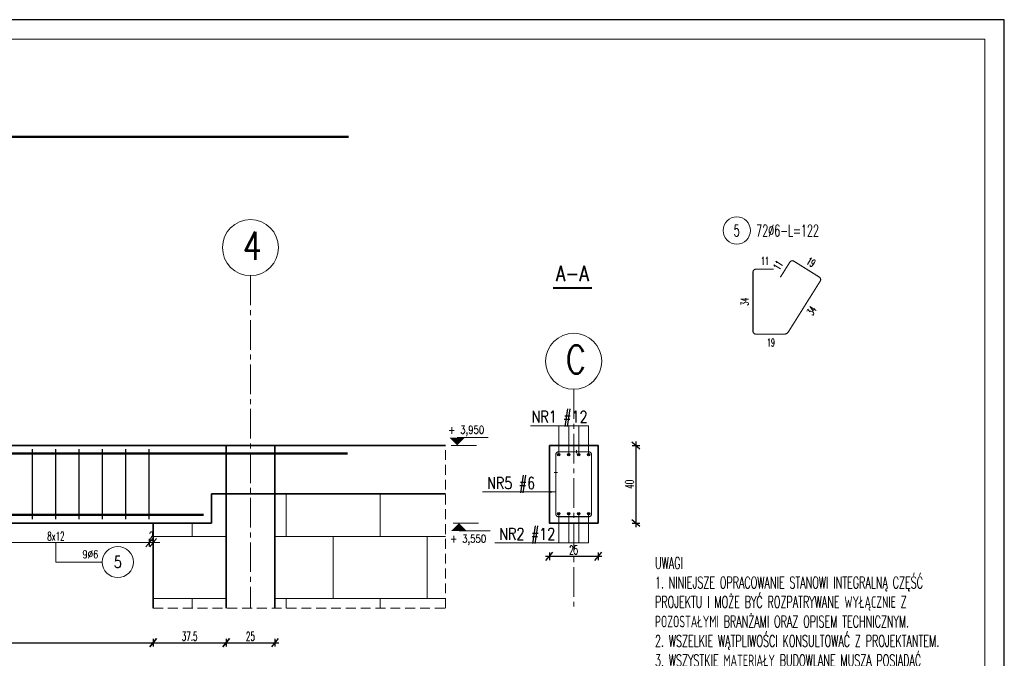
# Model space of a CAD drawing. Header units: centimetres. Extents: x 125945 to 146944, y 20629 to 31773.
# Tile 9 of 80: x 130233 to 130739, y 20895 to 21223. Entities that reach past the tile are written whole.
import ezdxf
from ezdxf.enums import TextEntityAlignment as Align

# ---------------------------------------------------------------- set-up
doc = ezdxf.new("R2010")
doc.units = ezdxf.units.CM
doc.linetypes.add('CENTER2', pattern=[28.575, 19.05, -3.175, 3.175, -3.175])
doc.linetypes.add('HIDDEN', pattern=[9.525, 6.35, -3.175])
for name, color, linetype, lineweight in [('e-cad_cienkie', 88, 'Continuous', 15), ('e-cad_opisy', 7, 'Continuous', 15), ('e-cad_osie', 172, 'CENTER2', 9), ('e-cad_ukryte', 1, 'HIDDEN', 15), ('e-cad_wymiary', 66, 'Continuous', 15), ('e-cad_wypelnienia', 254, 'Continuous', 9), ('K-ŚCIANY KONSTRUKCYJNE', 16, 'Continuous', 35), ('K-ŻELBET', 204, 'Continuous', 35), ('K-ŻELBET NIEWIDOCZNY', 9, 'HIDDEN', 20)]:
    doc.layers.add(name, color=color, linetype=linetype, lineweight=lineweight)
for name, color, linetype in [('e-cad_prety_przekroj', 4, 'Continuous'), ('e-cad_prety_widok', 3, 'Continuous'), ('e-cad_strzemiona', 3, 'Continuous')]:
    doc.layers.add(name, color=color, linetype=linetype)
doc.styles.add('e-cad_1', font='simplex.shx', dxfattribs={"width": 0.6})
doc.styles.add('e-cad_2', font='simplex.shx', dxfattribs={"width": 0.8})
doc.styles.add('simpl', font='simplex.shx', dxfattribs={"width": 0.6})
doc.dimstyles.new('1_10', dxfattribs={"dimtxt": 2.75, "dimasz": 2, "dimexe": 1.25, "dimexo": 0, "dimgap": 0.8, "dimtad": 1, "dimdec": 1, "dimrnd": 0.5, "dimdsep": 46, "dimtxsty": 'e-cad_1', "dimblk": 'OBLIQUE', "dimcen": 0, "dimdle": 1, "dimclrd": 256, "dimclre": 256, "dimclrt": 256, "dimadec": 0, "dimazin": 0, "dimtfac": 1, "dimtdec": 1, "dimtix": 1, "dimtmove": 2, "dimatfit": 3, "dimfxl": 1.25, "dimfxlon": 1, "dimtfill": 1, "dimtfillclr": 256, "dimlwd": 9, "dimarcsym": 0})
doc.dimstyles.new('1_20', dxfattribs={"dimscale": 2, "dimtxt": 2.25, "dimasz": 1.75, "dimexe": 1, "dimexo": 0, "dimgap": 0.5, "dimtad": 1, "dimdec": 1, "dimrnd": 0.5, "dimdsep": 46, "dimtxsty": 'simpl', "dimblk": 'OBLIQUE', "dimcen": 0, "dimdle": 1, "dimclrd": 256, "dimclre": 256, "dimclrt": 256, "dimadec": 0, "dimazin": 0, "dimtfac": 1, "dimtdec": 1, "dimtix": 1, "dimtmove": 2, "dimatfit": 3, "dimldrblk": 'OBLIQUE', "dimfxl": 1, "dimfxlon": 1, "dimarcsym": 0})
doc.dimstyles.new('e-cad_1_20_[cm]', dxfattribs={"dimscale": 2, "dimtxt": 2.25, "dimasz": 1.75, "dimexe": 1, "dimexo": 0, "dimgap": 0.5, "dimtad": 1, "dimdec": 1, "dimrnd": 0.5, "dimdsep": 46, "dimtxsty": 'simpl', "dimblk": 'OBLIQUE', "dimcen": 0, "dimdle": 1, "dimclrd": 256, "dimclre": 256, "dimclrt": 256, "dimadec": 0, "dimazin": 0, "dimtfac": 1, "dimtdec": 1, "dimtix": 1, "dimtmove": 2, "dimatfit": 3, "dimldrblk": 'OBLIQUE', "dimfxl": 1, "dimfxlon": 1, "dimlwd": -1, "dimarcsym": 0})
pattern_1 = [(0, (134930.446, 20925.39), (0, 31.75), []), (90, (134930.446, 20925.39), (-24.13, 31.75), [31.75, -31.75])]

# ---------------------------------------------------------------- blocks, each defined once
blk = doc.blocks.new('_Oblique')
at = {"color": 0, "linetype": 'ByBlock', "lineweight": -2}
blk.add_line((0.5, 0.6), (-0.5, -0.6), dxfattribs=at)
blk = doc.blocks.new('*D4106')
at = {"layer": 'Defpoints', "color": 0}
for p in [(130299.54, 20966.08), (130301.54, 20966.08), (130301.54, 20954.08)]:
    blk.add_point(p, dxfattribs=at)
at = {"layer": 'e-cad_wymiary', "ltscale": 0.8}
for p, q in [((130299.54, 20954.08), (130296.04, 20954.08)), ((130297.54, 20954.08), (130303.54, 20954.08)), ((130301.54, 20954.08), (130305.04, 20954.08))]:
    blk.add_line(p, q, dxfattribs=at)
at = {"layer": 'e-cad_wymiary', "lineweight": -2, "ltscale": 0.8}
for p, q in [((130299.54, 20956.08), (130299.54, 20952.08)), ((130301.54, 20956.08), (130301.54, 20952.08))]:
    blk.add_line(p, q, dxfattribs=at)
at = {"layer": 'e-cad_wymiary', "xscale": 3.5, "yscale": 3.5, "zscale": 3.5}
blk.add_blockref('_Oblique', (130299.54, 20954.08), dxfattribs=at)
at = {"layer": 'e-cad_wymiary', "xscale": 3.5, "yscale": 3.5, "zscale": 3.5, "rotation": 180}
blk.add_blockref('_Oblique', (130301.54, 20954.08), dxfattribs=at)
at = {"layer": 'e-cad_wymiary', "ltscale": 0.8, "insert": (130300.54, 20957.33), "char_height": 4.5, "attachment_point": 5, "style": 'simpl'}
blk.add_mtext('2', dxfattribs=at)
blk = doc.blocks.new('*D4107')
at = {"layer": 'Defpoints', "color": 0}
for p in [(130203.54, 20966.08), (130299.54, 20966.08), (130203.54, 20954.08)]:
    blk.add_point(p, dxfattribs=at)
at = {"layer": 'e-cad_wymiary', "ltscale": 0.8}
blk.add_line((130301.54, 20954.08), (130201.54, 20954.08), dxfattribs=at)
at = {"layer": 'e-cad_wymiary', "lineweight": -2, "ltscale": 0.8}
for p, q in [((130203.54, 20956.08), (130203.54, 20952.08)), ((130299.54, 20956.08), (130299.54, 20952.08))]:
    blk.add_line(p, q, dxfattribs=at)
at = {"layer": 'e-cad_wymiary', "xscale": 3.5, "yscale": 3.5, "zscale": 3.5, "rotation": 180}
blk.add_blockref('_Oblique', (130203.54, 20954.08), dxfattribs=at)
at = {"layer": 'e-cad_wymiary', "xscale": 3.5, "yscale": 3.5, "zscale": 3.5}
blk.add_blockref('_Oblique', (130299.54, 20954.08), dxfattribs=at)
at = {"layer": 'e-cad_wymiary', "ltscale": 0.8, "insert": (130251.54, 20957.33), "char_height": 4.5, "attachment_point": 5, "style": 'simpl'}
blk.add_mtext('8x12', dxfattribs=at)
blk = doc.blocks.new('e-cad_ZelbetOpisNiezliczalny_1P')
at = {"layer": 'e-cad_cienkie'}
blk.add_circle((4, 0), 4, dxfattribs=at)
at = {"layer": 'e-cad_opisy', "ltscale": 0.04, "style": 'e-cad_1', "width": 0.8}
for tag, p in [('OPIS', (-1, 1)), ('UWAGI', (-1, -3))]:
    blk.add_attdef(tag, text='', height=2, dxfattribs=at).set_placement(p, align=Align.RIGHT)
blk.add_attdef('NR', text='', height=3, dxfattribs=at).set_placement((4, 0), align=Align.MIDDLE_CENTER)
blk = doc.blocks.new('*D4119')
at = {"layer": 'Defpoints', "color": 0}
for p in [(129951.54, 20920.39), (130301.54, 20920.39), (130301.54, 20902.62)]:
    blk.add_point(p, dxfattribs=at)
at = {"layer": 'e-cad_wymiary', "lineweight": -2, "ltscale": 0.8}
for p, q in [((129949.54, 20902.62), (130303.54, 20902.62)), ((129951.54, 20904.62), (129951.54, 20900.62)), ((130301.54, 20904.62), (130301.54, 20900.62))]:
    blk.add_line(p, q, dxfattribs=at)
at = {"layer": 'e-cad_wymiary', "lineweight": -2, "xscale": 3.5, "yscale": 3.5, "zscale": 3.5, "rotation": 180}
blk.add_blockref('_Oblique', (129951.54, 20902.62), dxfattribs=at)
at = {"layer": 'e-cad_wymiary', "lineweight": -2, "xscale": 3.5, "yscale": 3.5, "zscale": 3.5}
blk.add_blockref('_Oblique', (130301.54, 20902.62), dxfattribs=at)
at = {"layer": 'e-cad_wymiary', "ltscale": 0.8, "insert": (130126.54, 20905.87), "char_height": 4.5, "attachment_point": 5, "style": 'simpl'}
blk.add_mtext('350', dxfattribs=at)
blk = doc.blocks.new('*D4120')
at = {"layer": 'Defpoints', "color": 0}
for p in [(130301.54, 20920.39), (130339.04, 20920.39), (130339.04, 20902.62)]:
    blk.add_point(p, dxfattribs=at)
at = {"layer": 'e-cad_wymiary', "lineweight": -2, "ltscale": 0.8}
for p, q in [((130299.54, 20902.62), (130341.04, 20902.62)), ((130301.54, 20904.62), (130301.54, 20900.62)), ((130339.04, 20904.62), (130339.04, 20900.62))]:
    blk.add_line(p, q, dxfattribs=at)
at = {"layer": 'e-cad_wymiary', "lineweight": -2, "xscale": 3.5, "yscale": 3.5, "zscale": 3.5, "rotation": 180}
blk.add_blockref('_Oblique', (130301.54, 20902.62), dxfattribs=at)
at = {"layer": 'e-cad_wymiary', "lineweight": -2, "xscale": 3.5, "yscale": 3.5, "zscale": 3.5}
blk.add_blockref('_Oblique', (130339.04, 20902.62), dxfattribs=at)
at = {"layer": 'e-cad_wymiary', "ltscale": 0.8, "insert": (130320.29, 20905.87), "char_height": 4.5, "attachment_point": 5, "style": 'simpl'}
blk.add_mtext('37.5', dxfattribs=at)
blk = doc.blocks.new('*D4121')
at = {"layer": 'Defpoints', "color": 0}
for p in [(130339.04, 20920.39), (130364.04, 20920.39), (130364.04, 20902.62)]:
    blk.add_point(p, dxfattribs=at)
at = {"layer": 'e-cad_wymiary', "lineweight": -2, "ltscale": 0.8}
for p, q in [((130337.04, 20902.62), (130366.04, 20902.62)), ((130339.04, 20904.62), (130339.04, 20900.62)), ((130364.04, 20904.62), (130364.04, 20900.62))]:
    blk.add_line(p, q, dxfattribs=at)
at = {"layer": 'e-cad_wymiary', "lineweight": -2, "xscale": 3.5, "yscale": 3.5, "zscale": 3.5, "rotation": 180}
blk.add_blockref('_Oblique', (130339.04, 20902.62), dxfattribs=at)
at = {"layer": 'e-cad_wymiary', "lineweight": -2, "xscale": 3.5, "yscale": 3.5, "zscale": 3.5}
blk.add_blockref('_Oblique', (130364.04, 20902.62), dxfattribs=at)
at = {"layer": 'e-cad_wymiary', "ltscale": 0.8, "insert": (130351.54, 20905.87), "char_height": 4.5, "attachment_point": 5, "style": 'simpl'}
blk.add_mtext('25', dxfattribs=at)
blk = doc.blocks.new('*D4122')
at = {"layer": 'Defpoints', "color": 0}
for p in [(130530.17, 21004.08), (130530.17, 20964.08), (130549.65, 20964.08)]:
    blk.add_point(p, dxfattribs=at)
at = {"layer": 'e-cad_wymiary', "lineweight": -2, "ltscale": 0.8}
for p, q in [((130547.65, 21004.08), (130551.65, 21004.08)), ((130549.65, 21006.08), (130549.65, 20962.08)), ((130547.65, 20964.08), (130551.65, 20964.08))]:
    blk.add_line(p, q, dxfattribs=at)
at = {"layer": 'e-cad_wymiary', "lineweight": -2, "xscale": 3.5, "yscale": 3.5, "zscale": 3.5}
for p, rotation in [((130549.65, 21004.08), 90), ((130549.65, 20964.08), 270)]:
    blk.add_blockref('_Oblique', p, dxfattribs=dict(at, rotation=rotation))
at = {"layer": 'e-cad_wymiary', "ltscale": 0.8, "insert": (130546.4, 20984.08), "char_height": 4.5, "attachment_point": 5, "rotation": 90, "style": 'simpl'}
blk.add_mtext('40', dxfattribs=at)
blk = doc.blocks.new('*D4123')
at = {"layer": 'Defpoints', "color": 0}
for p in [(130505.17, 20964.08), (130530.17, 20964.08), (130530.17, 20947.03)]:
    blk.add_point(p, dxfattribs=at)
at = {"layer": 'e-cad_wymiary', "lineweight": -2, "ltscale": 0.8}
for p, q in [((130503.17, 20947.03), (130532.17, 20947.03)), ((130505.17, 20949.03), (130505.17, 20945.03)), ((130530.17, 20949.03), (130530.17, 20945.03))]:
    blk.add_line(p, q, dxfattribs=at)
at = {"layer": 'e-cad_wymiary', "lineweight": -2, "xscale": 3.5, "yscale": 3.5, "zscale": 3.5, "rotation": 180}
blk.add_blockref('_Oblique', (130505.17, 20947.03), dxfattribs=at)
at = {"layer": 'e-cad_wymiary', "lineweight": -2, "xscale": 3.5, "yscale": 3.5, "zscale": 3.5}
blk.add_blockref('_Oblique', (130530.17, 20947.03), dxfattribs=at)
at = {"layer": 'e-cad_wymiary', "ltscale": 0.8, "insert": (130517.67, 20950.28), "char_height": 4.5, "attachment_point": 5, "style": 'simpl'}
blk.add_mtext('25', dxfattribs=at)
blk = doc.blocks.new('e-cad_przekroj_nazwa_1')
at = {"const_width": 0.5}
blk.add_lwpolyline([(5, 0), (-5, 0)], dxfattribs=at)
at = {"style": 'e-cad_1', "width": 0.8}
blk.add_attdef('SYMBOL', text='', height=4, dxfattribs=at).set_placement((0, 1.75), align=Align.CENTER)
blk = doc.blocks.new('e-cad_ZelbetOpis_7')
blk.add_circle((5, 5), 3.5)
at = {"layer": 'e-cad_opisy', "style": 'e-cad_1', "width": 0.6, "flags": 1}
for tag, p in [('SREDNICA', (25, 8)), ('DLUGOSC', (25, 7.5)), ('KOD', (30, 8)), ('HAK_1', (30, 7.5)), ('SZT', (25, 7)), ('GATUNEK_STALI', (25, 6.5)), ('OPIS_2', (25, 5.5)), ('KLASA_STALI', (25, 6)), ('A', (30, 6.5)), ('C', (30, 5.5)), ('HAK_2', (30, 7)), ('B', (30, 6)), ('D', (30, 5)), ('E', (30, 4.5)), ('F', (30, 4)), ('R', (30, 3.5)), ('HAK_1_DLUGOSC', (30, 3)), ('HAK_2_DLUGOSC', (30, 2.5)), ('KIERUNEK', (30, 2))]:
    blk.add_attdef(tag, p, '', height=0.3, dxfattribs=at)
at = {"layer": 'e-cad_opisy', "style": 'e-cad_1', "width": 0.6}
blk.add_attdef('NR', text='', height=3, dxfattribs=at).set_placement((5, 3.5), align=Align.CENTER)
for tag, p in [('OPIS_1', (10, 3.5)), ('UWAGI', (10, -6))]:
    blk.add_attdef(tag, p, '', height=3, dxfattribs=at)
blk = doc.blocks.new('e-cad_kota_2')
blk.add_line((0, 2), (8, 2))
blk.add_lwpolyline([(0, 0, 0, 4, 0), (0, 2, 4, 4, 0)], format="xyseb")
at = {"style": 'e-cad_1', "width": 0.8}
blk.add_attdef('ZNAK', text='', height=2, dxfattribs=at).set_placement((-0.5, 3), align=Align.RIGHT)
blk.add_attdef('RZEDNA', (0.8, 3), '', height=2, dxfattribs=at)
blk = doc.blocks.new('e-cad_kota_2_1')
blk.add_line((0, -2), (8, -2))
blk.add_lwpolyline([(0, 0, 0, 4, 0), (0, -2, 4, 4, 0)], format="xyseb")
at = {"style": 'e-cad_1', "width": 0.8}
blk.add_attdef('ZNAK', text='', height=2, dxfattribs=at).set_placement((-0.5, -5), align=Align.RIGHT)
blk.add_attdef('RZEDNA', (0.8, -5), '', height=2, dxfattribs=at)

msp = doc.modelspace()

# ---------------------------------------------------------------- hatches: boundary and pattern name
at = {"layer": 'e-cad_prety_przekroj', "ltscale": 0.8}
h = msp.add_hatch(color=256, dxfattribs=at)
edge = h.paths.add_edge_path()
edge.add_arc((130509.97, 20999.28), 0.6, 0, 360)
h = msp.add_hatch(color=256, dxfattribs=at)
edge = h.paths.add_edge_path()
edge.add_arc((130515.11, 20999.28), 0.6, 0, 360)
h = msp.add_hatch(color=256, dxfattribs=at)
edge = h.paths.add_edge_path()
edge.add_arc((130520.24, 20999.28), 0.6, 0, 360)
h = msp.add_hatch(color=256, dxfattribs=at)
edge = h.paths.add_edge_path()
edge.add_arc((130525.37, 20999.28), 0.6, 0, 360)
h = msp.add_hatch(color=256, dxfattribs=at)
edge = h.paths.add_edge_path()
edge.add_arc((130509.97, 20968.88), 0.6, 0, 360)
h = msp.add_hatch(color=256, dxfattribs=at)
edge = h.paths.add_edge_path()
edge.add_arc((130515.11, 20968.88), 0.6, 0, 360)
h = msp.add_hatch(color=256, dxfattribs=at)
edge = h.paths.add_edge_path()
edge.add_arc((130520.24, 20968.88), 0.6, 0, 360)
h = msp.add_hatch(color=256, dxfattribs=at)
edge = h.paths.add_edge_path()
edge.add_arc((130525.37, 20968.88), 0.6, 0, 360)
at = {"layer": 'e-cad_wypelnienia', "ltscale": 0.8}
h = msp.add_hatch(dxfattribs=at)
h.set_pattern_fill('APPIANRN', color=256, scale=0.2)
h.set_pattern_definition(pattern_1)
h.paths.add_polyline_path([(130339.04, 20979.08), (130331.54, 20979.08), (130331.54, 20964.08), (130301.54, 20964.08), (130301.54, 20920.39), (130339.04, 20920.39), (130339.04, 20979.08)], is_closed=False)
h = msp.add_hatch(dxfattribs=at)
h.set_pattern_fill('APPIANRN', color=256, scale=0.2)
h.set_pattern_definition(pattern_1)
h.paths.add_polyline_path([(130364.04, 20920.39), (130451.83, 20920.39), (130451.83, 20979.08), (130364.04, 20979.08)])

# ---------------------------------------------------------------- linework, layer by layer
at = {"layer": 'Defpoints'}
msp.add_lwpolyline([(128899, 20628.94), (130739, 20628.94), (130739, 21222.94), (128899, 21222.94)], close=True, dxfattribs=at)
at = {"layer": 'e-cad_cienkie', "ltscale": 0.8}
for p, q in [((130454.76, 21004.08), (130467.76, 21004.08)), ((130519.17, 20999.98), (130519.17, 21001.58)), ((130507.67, 20990.08), (130509.27, 20990.08)), ((130455.78, 20964.08), (130468.78, 20964.08))]:
    msp.add_line(p, q, dxfattribs=at)
at = {"layer": 'e-cad_cienkie'}
msp.add_lwpolyline([(128959, 20638.94), (130729, 20638.94), (130729, 21212.94), (128959, 21212.94)], close=True, dxfattribs=at)
at = {"layer": 'e-cad_cienkie', "ltscale": 0.8}
for points in [[(130525.37, 21014.19), (130495.53, 21014.19)], [(130509.97, 20999.28), (130509.97, 21014.19)], [(130515.11, 20999.28), (130515.11, 21014.19)], [(130520.24, 20999.28), (130520.24, 21014.19)], [(130525.37, 20999.28), (130525.37, 21014.19)], [(130509.97, 20953.98), (130509.97, 20968.88)], [(130515.11, 20953.98), (130515.11, 20968.88)], [(130520.24, 20953.98), (130520.24, 20968.88)], [(130525.37, 20953.98), (130525.37, 20968.88)], [(130525.37, 20953.98), (130477.13, 20953.98)], [(130251.54, 20944.08), (130275.37, 20944.08)]]:
    msp.add_lwpolyline(points, dxfattribs=at)
at = {"layer": 'e-cad_opisy'}
for centre in [(130351.54, 21105.77), (130517.67, 21047.3)]:
    msp.add_circle(centre, 14.4, dxfattribs=at)
at = {"layer": 'e-cad_osie', "ltscale": 0.8}
for p, q in [((130351.54, 21091.37), (130351.54, 20920.39)), ((130517.67, 21032.9), (130517.67, 20920.39))]:
    msp.add_line(p, q, dxfattribs=at)
at = {"layer": 'e-cad_prety_przekroj', "ltscale": 0.8}
for centre in [(130509.97, 20999.28), (130515.11, 20999.28), (130520.24, 20999.28), (130525.37, 20999.28), (130509.97, 20968.88), (130515.11, 20968.88), (130520.24, 20968.88), (130525.37, 20968.88)]:
    msp.add_circle(centre, 0.6, dxfattribs=at)
at = {"layer": 'e-cad_prety_widok', "ltscale": 2}
for points in [[(129643.25, 21162.64, 1.2, 1.2, 0), (130402, 21162.64, 0, 0, 0)], [(129642.79, 20999.88, 1.2, 1.2, 0), (130401.54, 20999.88, 0, 0, 0)], [(129889.04, 20968.28, 1.2, 1.2, 0), (130327.54, 20968.28, 0, 0, 0)]]:
    msp.add_lwpolyline(points, format="xyseb", dxfattribs=at)
at = {"layer": 'e-cad_strzemiona', "ltscale": 0.8}
for points in [[(130620.54, 21094.66, 0.6, 0.6, 0), (130611.34, 21094.66, 0.6, 0.6, 0.414214), (130609.84, 21093.16, 0.6, 0.6, 0), (130609.84, 21062.76, 0.6, 0.6, 0.414214), (130611.34, 21061.26, 0.6, 0.6, 0), (130625.92, 21061.26, 0.6, 0.6, 0.25835), (130628.04, 21062.44, 0.6, 0.6, 0), (130644.38, 21088.53, 0.6, 0.6, 0.414214), (130643.9, 21090.59, 0.6, 0.6, 0), (130630.85, 21098.77, 0.6, 0.6, 0.414214), (130628.78, 21098.29, 0.6, 0.6, 0), (130623.9, 21090.5, 0.6, 0, 0)], [(130519.17, 21000.78, 0.6, 0.6, 0), (130509.97, 21000.78, 0.6, 0.6, 0.414214), (130508.47, 20999.28, 0.6, 0.6, 0), (130508.47, 20968.88, 0.6, 0.6, 0.414214), (130509.97, 20967.38, 0.6, 0.6, 0), (130525.37, 20967.38, 0.6, 0.6, 0.414214), (130526.87, 20968.88, 0.6, 0.6, 0), (130526.87, 20999.28, 0.6, 0.6, 0.414214), (130525.37, 21000.78, 0.6, 0.6, 0), (130509.97, 21000.78, 0.6, 0.6, 0.414214), (130508.47, 20999.28, 0.6, 0.6, 0), (130508.47, 20990.08, 0, 0, 0)]]:
    msp.add_lwpolyline(points, format="xyseb", dxfattribs=at)
for points in [[(130239.54, 20966.08), (130239.54, 21002.08)], [(130251.54, 20966.08), (130251.54, 21002.08)], [(130263.54, 20966.08), (130263.54, 21002.08)], [(130275.54, 20966.08), (130275.54, 21002.08)], [(130287.54, 20966.08), (130287.54, 21002.08)], [(130299.54, 20966.08), (130299.54, 21002.08)]]:
    msp.add_lwpolyline(points, dxfattribs=at)
at = {"layer": 'e-cad_ukryte', "ltscale": 0.8}
for p, q in [((130451.83, 20920.39), (130451.83, 21004.08)), ((130301.54, 20920.39), (130451.83, 20920.39))]:
    msp.add_line(p, q, dxfattribs=at)
at = {"layer": 'K-ŚCIANY KONSTRUKCYJNE', "ltscale": 0.8}
for p, q in [((130339.04, 20920.39), (130339.04, 21004.08)), ((130364.04, 21004.08), (130364.04, 20920.39)), ((130301.54, 20920.39), (130301.54, 20964.08))]:
    msp.add_line(p, q, dxfattribs=at)
at = {"layer": 'K-ŻELBET', "ltscale": 0.8}
for p, q in [((130331.54, 21004.08), (129014.04, 21004.08)), ((130339.04, 20979.08), (130339.04, 21004.08)), ((130364.04, 20979.08), (130364.04, 21004.08)), ((130331.54, 20964.08), (130331.54, 20979.08)), ((130364.04, 20979.08), (130339.04, 20979.08)), ((129914.04, 20964.08), (130331.54, 20964.08))]:
    msp.add_line(p, q, dxfattribs=at)
for points in [[(130451.83, 21004.08), (130331.54, 21004.08)], [(130331.54, 20979.08), (130339.04, 20979.08)], [(130364.04, 20979.08), (130451.83, 20979.08)]]:
    msp.add_lwpolyline(points, dxfattribs=at)
msp.add_lwpolyline([(130505.17, 21004.08), (130505.17, 20964.08), (130530.17, 20964.08), (130530.17, 21004.08)], close=True, dxfattribs=at)
at = {"layer": 'K-ŻELBET NIEWIDOCZNY', "ltscale": 0.8}
msp.add_line((130364.04, 20979.08), (130339.04, 20979.08), dxfattribs=at)

# ---------------------------------------------------------------- block references
at = {"layer": 'e-cad_opisy', "ltscale": 0.8}
ref = msp.add_blockref('e-cad_ZelbetOpis_7', (130591.48, 21104.54), dxfattribs=dict(at, xscale=2, yscale=2, zscale=2))
ref.add_attrib('OPIS_1', '72%%c6-L=122', (130611.48, 21111.54), dxfattribs={"height": 6, "style": 'e-cad_1', "width": 0.6})
ref.add_attrib('NR', '5', dxfattribs={"height": 6, "style": 'e-cad_1', "width": 0.6}).set_placement((130601.48, 21111.54), align=Align.CENTER)
at = {"layer": 'e-cad_opisy', "ltscale": 0.8, "xscale": 2, "yscale": 2, "zscale": 2}
for name, p, values in [('e-cad_przekroj_nazwa_1', (130517.02, 21084.92), {'SYMBOL': 'A-A'}), ('e-cad_kota_2', (130457.76, 21004.08), {'RZEDNA': '3,950', 'ZNAK': '+'}), ('e-cad_kota_2_1', (130458.78, 20964.08), {'RZEDNA': '3,550', 'ZNAK': '+'}), ('e-cad_ZelbetOpisNiezliczalny_1P', (130275.37, 20944.08), {'OPIS': '9%%c6', 'NR': '5'})]:
    msp.add_blockref(name, p, dxfattribs=at).add_auto_attribs(values)

# ---------------------------------------------------------------- texts
at = {"layer": 'e-cad_opisy', "ltscale": 2, "style": 'e-cad_2', "width": 0.8}
for s, p in [('4', (130347.47, 21099.47)), ('C', (130513.6, 21041))]:
    msp.add_text(s, height=14.4, dxfattribs=at).set_placement(p)
at = {"layer": 'e-cad_opisy', "ltscale": 0.8, "style": 'e-cad_1', "width": 0.6}
for s, p in [('11', (130615.94, 21098.96)), ('19', (130619.04, 21056.96))]:
    msp.add_text(s, height=4, dxfattribs=at).set_placement(p, align=Align.MIDDLE_CENTER)
for s, rotation, p in [('11', 57.9425, (130622.7, 21096.68)), ('19', 327.9425, (130639.66, 21098.33)), ('34', 90, (130605.54, 21077.96)), ('34', 57.9425, (130639.96, 21073.36))]:
    msp.add_text(s, height=4, rotation=rotation, dxfattribs=at).set_placement(p, align=Align.MIDDLE_CENTER)
at = {"layer": 'e-cad_opisy', "ltscale": 1.2, "style": 'e-cad_1', "width": 0.8}
for s, p in [('NR1 #12', (130495.99, 21015.77)), ('NR5 #6', (130473.18, 20981.66)), ('NR2 #12', (130479.39, 20955.57))]:
    msp.add_text(s, height=6, dxfattribs=at).set_placement(p)
at = {"layer": 'e-cad_opisy', "ltscale": 4, "insert": (130559.45, 20946.51), "char_height": 6, "width": 162.5576, "attachment_point": 1, "style": 'e-cad_1'}
msp.add_mtext('UWAGI\\P1. NINIEJSZE OPRACOWANIE STANOWI INTEGRALNĄ CZĘŚĆ PROJEKTU I MOŻE BYĆ ROZPATRYWANE WYŁĄCZNIE Z POZOSTAŁYMI BRANŻAMI ORAZ OPISEM TECHNICZNYM. \\P2. WSZELKIE WĄTPLIWOŚCI KONSULTOWAĆ Z PROJEKTANTEM.\\P3. WSZYSTKIE MATERIAŁY BUDOWLANE MUSZĄ POSIADAĆ ŚWIADECTWA DOPUSZCZAJĄCE JE DO UŻYTKOWANIA.', dxfattribs=at)

# ---------------------------------------------------------------- dimensions: what is measured, and where the dimension line sits
at = {"layer": 'e-cad_wymiary', "ltscale": 0.8}
dim = msp.add_linear_dim(base=(130549.65, 20964.08), p1=(130530.17, 21004.08), p2=(130530.17, 20964.08), angle=90, dimstyle='1_20', dxfattribs=at)
dim.commit()
dim.dimension.update_dxf_attribs({"geometry": '*D4122', "text_midpoint": (130546.4, 20984.08)})
dim = msp.add_aligned_dim(p1=(130299.54, 20966.08), p2=(130203.54, 20966.08), distance=12, text='8x12', dimstyle='e-cad_1_20_[cm]', dxfattribs=at)
dim.commit()
dim.dimension.update_dxf_attribs({"geometry": '*D4107', "text_midpoint": (130251.54, 20957.33)})
dim = msp.add_aligned_dim(p1=(130299.54, 20966.08), p2=(130301.54, 20966.08), distance=-12, dimstyle='e-cad_1_20_[cm]', dxfattribs=at)
dim.commit()
dim.dimension.update_dxf_attribs({"geometry": '*D4106', "text_midpoint": (130300.54, 20957.33)})
dim = msp.add_linear_dim(base=(130530.17, 20947.03), p1=(130505.17, 20964.08), p2=(130530.17, 20964.08), dimstyle='1_20', override={"dimtxsty": 'simpl', "dimldrblk": 'Oblique'}, dxfattribs=at)
dim.commit()
dim.dimension.update_dxf_attribs({"geometry": '*D4123', "text_midpoint": (130517.67, 20950.28)})
for base, p1, p2, picture, middle in [((130301.54, 20902.62), (129951.54, 20920.39), (130301.54, 20920.39), '*D4119', (130126.54, 20905.87)), ((130339.04, 20902.62), (130301.54, 20920.39), (130339.04, 20920.39), '*D4120', (130320.29, 20905.87)), ((130364.04, 20902.62), (130339.04, 20920.39), (130364.04, 20920.39), '*D4121', (130351.54, 20905.87))]:
    dim = msp.add_linear_dim(base=base, p1=p1, p2=p2, dimstyle='1_20', dxfattribs=at)
    dim.commit()
    dim.dimension.update_dxf_attribs({"geometry": picture, "text_midpoint": middle})

# ---------------------------------------------------------------- leaders
at = {"layer": 'e-cad_cienkie', "ltscale": 0.8}
for points, dimstyle, override in [([(130508.43, 20980.14), (130470.88, 20980.14)], '1_10', {"dimasz": 3}), ([(130251.54, 20954.08), (130251.54, 20944.08)], 'e-cad_1_20_[cm]', {"dimldrblk": 'None'})]:
    msp.add_leader(points, dimstyle=dimstyle, override=override, dxfattribs=at)

doc.saveas('drawing.dxf')
